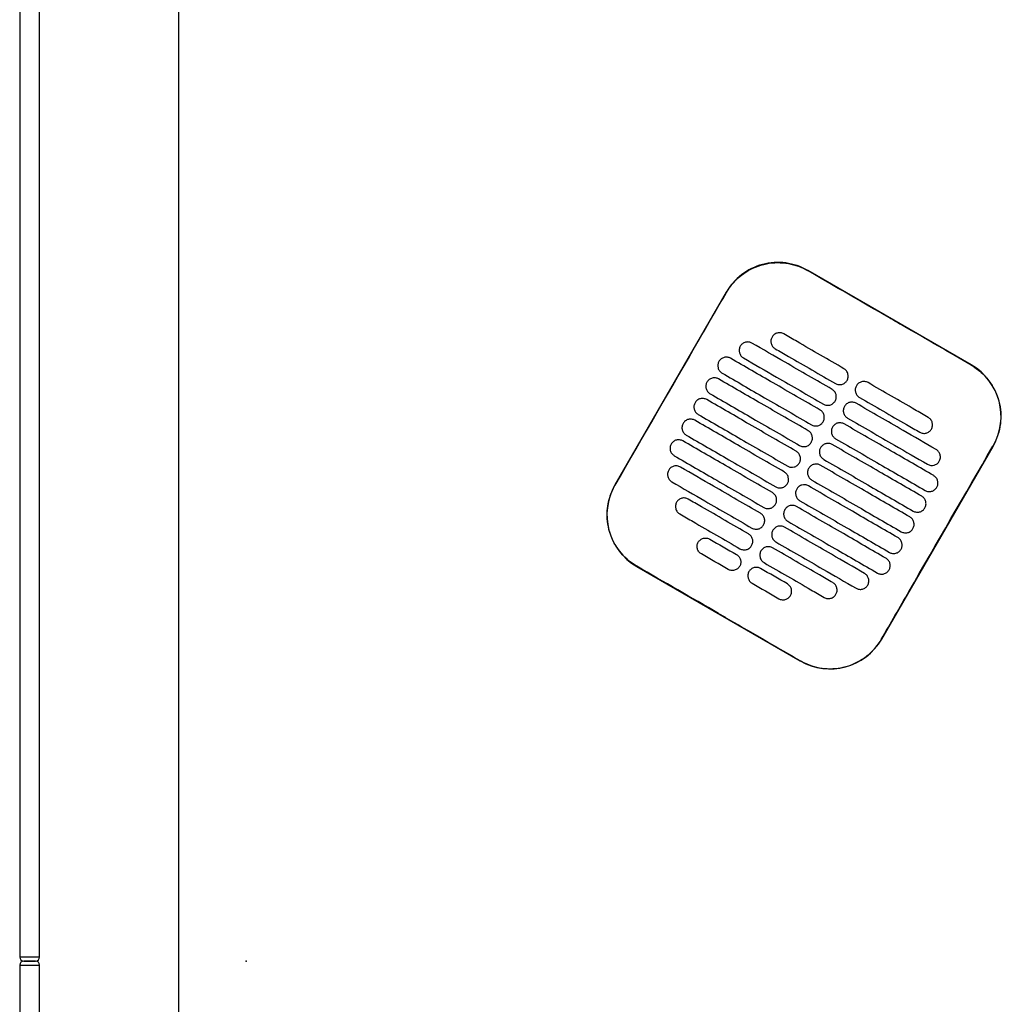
# Model space of a CAD drawing. Header units: metres. Extents: x 15.2 to 54.2, y -39.7 to 1.1.
# Tile 103 of 256: x 29.262 to 29.756, y -23.785 to -23.289. Entities that reach past the tile are written whole.
import ezdxf

# ---------------------------------------------------------------- set-up
doc = ezdxf.new("R2010")
doc.units = ezdxf.units.M
doc.header["$MEASUREMENT"] = 0
doc.layers.add('2D', color=252, linetype='Continuous')
doc.layers.add('PUNTO', color=1, linetype='Continuous')

# ---------------------------------------------------------------- blocks, each defined once
blk = doc.blocks.new('2D_QYOS_400')
for p, q in [((-0.00002, -0.08298), (-0.00002, -0.96698)), ((-0.00002, -0.08298), (-0.00002, -0.96698)), ((0.00998, -0.96698), (0.00998, -0.08298)), ((0.00998, -0.96698), (0.00998, -0.08298)), ((0.08, -1.85795), (0.08, -0.08)), ((0.47875, -0.66902), (0.39649, -0.6215)), ((0.35551, -0.63247), (0.29948, -0.72945)), ((0.4337, -0.80699), (0.48972, -0.71)), ((0.31045, -0.77044), (0.39271, -0.81796)), ((0.00198, -0.96698), (-0.00002, -0.96698)), ((0.00198, -0.96698), (-0.00002, -0.96698)), ((-0.00002, -0.97098), (0.00198, -0.97098)), ((-0.00002, -0.97098), (-0.00002, -1.85498)), ((-0.00002, -0.97098), (0.00198, -0.97098)), ((-0.00002, -0.97098), (-0.00002, -1.85498)), ((0.00798, -0.96698), (0.00198, -0.96698)), ((0.00798, -0.96698), (0.00198, -0.96698)), ((0.00798, -0.96898), (0.00198, -0.96898)), ((0.00798, -0.96898), (0.00198, -0.96898)), ((0.00198, -0.96898), (0.00798, -0.96898)), ((0.00198, -0.96898), (0.00798, -0.96898)), ((0.00198, -0.97098), (0.00798, -0.97098)), ((0.00198, -0.97098), (0.00798, -0.97098)), ((0.00998, -0.96698), (0.00798, -0.96698)), ((0.00998, -0.96698), (0.00798, -0.96698)), ((0.00798, -0.97098), (0.00998, -0.97098)), ((0.00798, -0.97098), (0.00998, -0.97098)), ((0.00998, -1.85498), (0.00998, -0.97098)), ((0.00998, -1.85498), (0.00998, -0.97098))]:
    blk.add_line(p, q)
for centre, radius, start, end in [((0.38148, -0.64748), 0.03, 59.9865, 149.9865), ((0.46374, -0.695), 0.03, 329.9865, 59.9865), ((0.32546, -0.74446), 0.03, 149.9865, 239.9865), ((0.40772, -0.79198), 0.03, 239.9865, 329.9865), ((0.00198, -0.96698), 0.002, 180, 270), ((0.00198, -0.96698), 0.002, 180, 270), ((0.00198, -0.97098), 0.002, 90, 180), ((0.00198, -0.97098), 0.002, 90, 180), ((0.00798, -0.96698), 0.002, 270, 0), ((0.00798, -0.96698), 0.002, 270, 0), ((0.00798, -0.97098), 0.002, 0, 90), ((0.00798, -0.97098), 0.002, 0, 90)]:
    blk.add_arc(centre, radius, start, end)
for points, knots in [([(0.3556, -0.63253), (0.3564, -0.63114), (0.35731, -0.62981), (0.36026, -0.62621), (0.36253, -0.62416), (0.36832, -0.62036), (0.37195, -0.61888), (0.37939, -0.61743), (0.38313, -0.6174), (0.39018, -0.61867), (0.39344, -0.61987), (0.39643, -0.6216)], [12.978915, 12.978915, 12.978915, 12.978915, 13.461173, 13.461173, 14.374287, 14.374287, 15.53872, 15.53872, 16.650066, 16.650066, 17.687358, 17.687358, 17.687358, 17.687358]), ([(0.29958, -0.72951), (0.31362, -0.70522), (0.32766, -0.68092), (0.34633, -0.64859), (0.35096, -0.64056), (0.3556, -0.63253)], [1.133412, 1.133412, 1.133412, 1.133412, 2.681586, 2.681586, 3.193366, 3.193366, 3.193366, 3.193366]), ([(0.47869, -0.66912), (0.4681, -0.663), (0.45707, -0.65664), (0.4416, -0.6477), (0.43956, -0.64652), (0.43756, -0.64537)], [-21.78268, -21.78268, -21.78268, -21.78268, -17.142885, -17.142885, -16.423665, -16.423665, -16.423665, -16.423665]), ([(0.38439, -0.65343), (0.38397, -0.65319), (0.38342, -0.65297), (0.38224, -0.65282), (0.38168, -0.65286), (0.38061, -0.65314), (0.38009, -0.65339), (0.37913, -0.65412), (0.37877, -0.65458), (0.37852, -0.65501)], [-0.5513873, -0.5513873, -0.5513873, -0.5513873, -0.4031046, -0.4031046, -0.2776919, -0.2776919, -0.1471638, -0.1471638, 0, 0, 0, 0]), ([(0.41471, -0.67094), (0.40684, -0.6664), (0.39897, -0.66185), (0.38887, -0.65602), (0.38663, -0.65472), (0.38439, -0.65343)], [0.699452, 0.699452, 0.699452, 0.699452, 3.425217, 3.425217, 4.200582, 4.200582, 4.200582, 4.200582]), ([(0.36843, -0.65807), (0.36801, -0.65783), (0.36746, -0.65761), (0.36628, -0.65746), (0.36572, -0.6575), (0.36465, -0.65778), (0.36413, -0.65803), (0.36317, -0.65876), (0.36281, -0.65922), (0.36256, -0.65965)], [-0.5514247, -0.5514247, -0.5514247, -0.5514247, -0.4031161, -0.4031161, -0.2776965, -0.2776965, -0.1471644, -0.1471644, 0, 0, 0, 0]), ([(0.4087, -0.68133), (0.40084, -0.67679), (0.39297, -0.67225), (0.37954, -0.66449), (0.37399, -0.66128), (0.36843, -0.65807)], [0.699452, 0.699452, 0.699452, 0.699452, 3.42526, 3.42526, 5.350619, 5.350619, 5.350619, 5.350619]), ([(0.37852, -0.65501), (0.37828, -0.65543), (0.37806, -0.65598), (0.37791, -0.65717), (0.37794, -0.65772), (0.37823, -0.6588), (0.37848, -0.65931), (0.37921, -0.66027), (0.37966, -0.66063), (0.38009, -0.66088)], [-0.5553355, -0.5553355, -0.5553355, -0.5553355, -0.4045594, -0.4045594, -0.278267, -0.278267, -0.1472206, -0.1472206, 0, 0, 0, 0]), ([(0.36256, -0.65965), (0.36232, -0.66007), (0.3621, -0.66062), (0.36195, -0.66181), (0.36198, -0.66236), (0.36226, -0.66343), (0.36252, -0.66395), (0.36325, -0.66491), (0.3637, -0.66527), (0.36413, -0.66552)], [-0.5553006, -0.5553006, -0.5553006, -0.5553006, -0.4045498, -0.4045498, -0.2782639, -0.2782639, -0.1472208, -0.1472208, 0, 0, 0, 0]), ([(0.38009, -0.66088), (0.38233, -0.66217), (0.38456, -0.66346), (0.39467, -0.6693), (0.40254, -0.67385), (0.4104, -0.67839)], [2.649916, 2.649916, 2.649916, 2.649916, 3.425249, 3.425249, 6.151046, 6.151046, 6.151046, 6.151046]), ([(0.35179, -0.66728), (0.35155, -0.66771), (0.35133, -0.66826), (0.35118, -0.66945), (0.35122, -0.67), (0.3515, -0.67107), (0.35175, -0.67159), (0.35248, -0.67255), (0.35294, -0.67291), (0.35336, -0.67316)], [-0.5552879, -0.5552879, -0.5552879, -0.5552879, -0.4045447, -0.4045447, -0.2782629, -0.2782629, -0.1472212, -0.1472212, 0, 0, 0, 0]), ([(0.35766, -0.66571), (0.35724, -0.66547), (0.35669, -0.66525), (0.35551, -0.6651), (0.35496, -0.66514), (0.35388, -0.66542), (0.35336, -0.66567), (0.35241, -0.6664), (0.35204, -0.66686), (0.35179, -0.66728)], [-0.5514376, -0.5514376, -0.5514376, -0.5514376, -0.4031217, -0.4031217, -0.2776979, -0.2776979, -0.1471642, -0.1471642, 0, 0, 0, 0]), ([(0.4027, -0.69173), (0.39483, -0.68718), (0.38697, -0.68264), (0.37195, -0.67396), (0.36481, -0.66984), (0.35766, -0.66571)], [0.699452, 0.699452, 0.699452, 0.699452, 3.425292, 3.425292, 5.900643, 5.900643, 5.900643, 5.900643]), ([(0.36413, -0.66552), (0.36968, -0.66873), (0.37524, -0.67194), (0.38867, -0.67969), (0.39653, -0.68424), (0.4044, -0.68878)], [1.499949, 1.499949, 1.499949, 1.499949, 3.425284, 3.425284, 6.151116, 6.151116, 6.151116, 6.151116]), ([(0.35336, -0.67316), (0.36051, -0.67728), (0.36765, -0.68141), (0.38266, -0.69008), (0.39053, -0.69463), (0.3984, -0.69917)], [0.949972, 0.949972, 0.949972, 0.949972, 3.425307, 3.425307, 6.151164, 6.151164, 6.151164, 6.151164]), ([(0.41627, -0.67682), (0.41652, -0.67639), (0.41674, -0.67584), (0.41689, -0.67465), (0.41685, -0.6741), (0.41657, -0.67303), (0.41632, -0.67251), (0.41559, -0.67155), (0.41513, -0.67119), (0.41471, -0.67094)], [-0.5553984, -0.5553984, -0.5553984, -0.5553984, -0.4045681, -0.4045681, -0.278271, -0.278271, -0.1472202, -0.1472202, 0, 0, 0, 0]), ([(0.47869, -0.66912), (0.47997, -0.66986), (0.4812, -0.67069), (0.48435, -0.6732), (0.48613, -0.67503), (0.48766, -0.67706), (0.48996, -0.68012), (0.49164, -0.6836), (0.49361, -0.69099), (0.49388, -0.69484), (0.49295, -0.70246), (0.49174, -0.70617), (0.48978, -0.70968), (0.4897, -0.70981), (0.48963, -0.70995)], [17.619777, 17.619777, 17.619777, 17.619777, 18.064718, 18.064718, 18.827754, 18.827754, 18.827754, 19.97637, 19.97637, 21.122539, 21.122539, 22.281306, 22.281306, 22.328075, 22.328075, 22.328075, 22.328075]), ([(0.34579, -0.67768), (0.34555, -0.6781), (0.34533, -0.67865), (0.34518, -0.67984), (0.34522, -0.68039), (0.3455, -0.68147), (0.34575, -0.68198), (0.34648, -0.68294), (0.34694, -0.6833), (0.34736, -0.68355)], [-0.5552955, -0.5552955, -0.5552955, -0.5552955, -0.4045438, -0.4045438, -0.2782634, -0.2782634, -0.1472215, -0.1472215, 0, 0, 0, 0]), ([(0.35166, -0.6761), (0.35124, -0.67586), (0.35069, -0.67564), (0.34951, -0.67549), (0.34896, -0.67553), (0.34788, -0.67581), (0.34736, -0.67606), (0.3464, -0.67679), (0.34604, -0.67725), (0.34579, -0.67768)], [-0.5514273, -0.5514273, -0.5514273, -0.5514273, -0.4031209, -0.4031209, -0.2776962, -0.2776962, -0.1471634, -0.1471634, 0, 0, 0, 0]), ([(0.3967, -0.70212), (0.38883, -0.69757), (0.38096, -0.69303), (0.36595, -0.68435), (0.35881, -0.68023), (0.35166, -0.6761)], [0.699452, 0.699452, 0.699452, 0.699452, 3.425313, 3.425313, 5.900643, 5.900643, 5.900643, 5.900643]), ([(0.4104, -0.67839), (0.41083, -0.67864), (0.41138, -0.67885), (0.41256, -0.679), (0.41311, -0.67896), (0.41419, -0.67868), (0.4147, -0.67843), (0.41566, -0.6777), (0.41603, -0.67724), (0.41627, -0.67682)], [-0.551307, -0.551307, -0.551307, -0.551307, -0.4030846, -0.4030846, -0.2776802, -0.2776802, -0.1471604, -0.1471604, 0, 0, 0, 0]), ([(0.42682, -0.67794), (0.4264, -0.6777), (0.42585, -0.67748), (0.42467, -0.67733), (0.42411, -0.67737), (0.42304, -0.67765), (0.42252, -0.6779), (0.42156, -0.67863), (0.42119, -0.67909), (0.42095, -0.67952)], [-0.5512944, -0.5512944, -0.5512944, -0.5512944, -0.4030833, -0.4030833, -0.2776787, -0.2776787, -0.1471599, -0.1471599, 0, 0, 0, 0]), ([(0.45714, -0.69545), (0.4549, -0.69416), (0.45266, -0.69287), (0.44255, -0.68703), (0.43469, -0.68249), (0.42682, -0.67794)], [2.649852, 2.649852, 2.649852, 2.649852, 3.425217, 3.425217, 6.150982, 6.150982, 6.150982, 6.150982]), ([(0.34736, -0.68355), (0.3545, -0.68767), (0.36165, -0.6918), (0.37666, -0.70047), (0.38453, -0.70502), (0.3924, -0.70956)], [0.949998, 0.949998, 0.949998, 0.949998, 3.42532, 3.42532, 6.151189, 6.151189, 6.151189, 6.151189]), ([(0.41027, -0.68721), (0.41052, -0.68678), (0.41073, -0.68623), (0.41088, -0.68504), (0.41085, -0.68449), (0.41057, -0.68342), (0.41031, -0.6829), (0.40959, -0.68194), (0.40913, -0.68158), (0.4087, -0.68133)], [-0.5553839, -0.5553839, -0.5553839, -0.5553839, -0.4045626, -0.4045626, -0.2782686, -0.2782686, -0.1472195, -0.1472195, 0, 0, 0, 0]), ([(0.42095, -0.67952), (0.42071, -0.67994), (0.42049, -0.68049), (0.42034, -0.68168), (0.42037, -0.68223), (0.42065, -0.68331), (0.42091, -0.68382), (0.42163, -0.68478), (0.42209, -0.68514), (0.42252, -0.68539)], [-0.555416, -0.555416, -0.555416, -0.555416, -0.4045716, -0.4045716, -0.2782736, -0.2782736, -0.1472211, -0.1472211, 0, 0, 0, 0]), ([(0.33979, -0.68807), (0.33955, -0.68849), (0.33933, -0.68904), (0.33918, -0.69023), (0.33921, -0.69078), (0.3395, -0.69186), (0.33975, -0.69237), (0.34048, -0.69333), (0.34093, -0.69369), (0.34136, -0.69394)], [-0.5553078, -0.5553078, -0.5553078, -0.5553078, -0.4045446, -0.4045446, -0.2782647, -0.2782647, -0.147222, -0.147222, 0, 0, 0, 0]), ([(0.34566, -0.68649), (0.34524, -0.68625), (0.34469, -0.68603), (0.34351, -0.68588), (0.34295, -0.68592), (0.34188, -0.6862), (0.34136, -0.68645), (0.3404, -0.68718), (0.34004, -0.68764), (0.33979, -0.68807)], [-0.5514137, -0.5514137, -0.5514137, -0.5514137, -0.4031194, -0.4031194, -0.2776944, -0.2776944, -0.1471627, -0.1471627, 0, 0, 0, 0]), ([(0.3907, -0.71251), (0.38283, -0.70796), (0.37496, -0.70342), (0.35995, -0.69475), (0.3528, -0.69062), (0.34566, -0.68649)], [0.699452, 0.699452, 0.699452, 0.699452, 3.425322, 3.425322, 5.900643, 5.900643, 5.900643, 5.900643]), ([(0.4044, -0.68878), (0.40482, -0.68903), (0.40537, -0.68924), (0.40655, -0.68939), (0.40711, -0.68936), (0.40818, -0.68907), (0.4087, -0.68882), (0.40966, -0.68809), (0.41003, -0.68763), (0.41027, -0.68721)], [-0.551317, -0.551317, -0.551317, -0.551317, -0.4030867, -0.4030867, -0.2776803, -0.2776803, -0.1471597, -0.1471597, 0, 0, 0, 0]), ([(0.42082, -0.68833), (0.42039, -0.68809), (0.41985, -0.68787), (0.41866, -0.68772), (0.41811, -0.68776), (0.41704, -0.68804), (0.41652, -0.68829), (0.41556, -0.68902), (0.41519, -0.68948), (0.41495, -0.68991)], [-0.5513075, -0.5513075, -0.5513075, -0.5513075, -0.4030857, -0.4030857, -0.2776792, -0.2776792, -0.1471593, -0.1471593, 0, 0, 0, 0]), ([(0.46109, -0.7116), (0.45553, -0.70839), (0.44998, -0.70518), (0.43655, -0.69742), (0.42868, -0.69288), (0.42082, -0.68833)], [1.499901, 1.499901, 1.499901, 1.499901, 3.42526, 3.42526, 6.151068, 6.151068, 6.151068, 6.151068]), ([(0.42252, -0.68539), (0.43038, -0.68993), (0.43825, -0.69448), (0.44836, -0.70032), (0.4506, -0.70161), (0.45283, -0.7029)], [0.699452, 0.699452, 0.699452, 0.699452, 3.425249, 3.425249, 4.200582, 4.200582, 4.200582, 4.200582]), ([(0.40427, -0.6976), (0.40451, -0.69717), (0.40473, -0.69662), (0.40488, -0.69543), (0.40484, -0.69488), (0.40456, -0.69381), (0.40431, -0.69329), (0.40358, -0.69234), (0.40313, -0.69197), (0.4027, -0.69173)], [-0.5553742, -0.5553742, -0.5553742, -0.5553742, -0.4045587, -0.4045587, -0.278267, -0.278267, -0.1472191, -0.1472191, 0, 0, 0, 0]), ([(0.41495, -0.68991), (0.4147, -0.69033), (0.41448, -0.69088), (0.41433, -0.69207), (0.41437, -0.69262), (0.41465, -0.6937), (0.4149, -0.69421), (0.41563, -0.69517), (0.41609, -0.69553), (0.41651, -0.69578)], [-0.5553971, -0.5553971, -0.5553971, -0.5553971, -0.4045652, -0.4045652, -0.2782705, -0.2782705, -0.1472202, -0.1472202, 0, 0, 0, 0]), ([(0.33379, -0.69846), (0.33354, -0.69888), (0.33332, -0.69943), (0.33317, -0.70062), (0.33321, -0.70117), (0.33349, -0.70225), (0.33374, -0.70276), (0.33447, -0.70372), (0.33493, -0.70408), (0.33536, -0.70433)], [-0.5553248, -0.5553248, -0.5553248, -0.5553248, -0.4045472, -0.4045472, -0.2782668, -0.2782668, -0.1472227, -0.1472227, 0, 0, 0, 0]), ([(0.33966, -0.69688), (0.33923, -0.69664), (0.33869, -0.69642), (0.3375, -0.69627), (0.33695, -0.69631), (0.33588, -0.69659), (0.33536, -0.69684), (0.3344, -0.69757), (0.33403, -0.69803), (0.33379, -0.69846)], [-0.5513969, -0.5513969, -0.5513969, -0.5513969, -0.4031172, -0.4031172, -0.2776925, -0.2776925, -0.1471621, -0.1471621, 0, 0, 0, 0]), ([(0.38469, -0.7229), (0.37683, -0.71835), (0.36896, -0.71381), (0.35395, -0.70514), (0.3468, -0.70101), (0.33966, -0.69688)], [0.699452, 0.699452, 0.699452, 0.699452, 3.425321, 3.425321, 5.900643, 5.900643, 5.900643, 5.900643]), ([(0.34136, -0.69394), (0.3485, -0.69807), (0.35565, -0.70219), (0.37066, -0.71086), (0.37853, -0.71541), (0.38639, -0.71995)], [0.950001, 0.950001, 0.950001, 0.950001, 3.425322, 3.425322, 6.151192, 6.151192, 6.151192, 6.151192]), ([(0.3984, -0.69917), (0.39882, -0.69942), (0.39937, -0.69963), (0.40055, -0.69978), (0.4011, -0.69975), (0.40218, -0.69947), (0.4027, -0.69921), (0.40366, -0.69848), (0.40402, -0.69802), (0.40427, -0.6976)], [-0.5513236, -0.5513236, -0.5513236, -0.5513236, -0.4030881, -0.4030881, -0.2776804, -0.2776804, -0.1471592, -0.1471592, 0, 0, 0, 0]), ([(0.41481, -0.69872), (0.41439, -0.69848), (0.41384, -0.69826), (0.41266, -0.69811), (0.41211, -0.69815), (0.41103, -0.69843), (0.41051, -0.69868), (0.40956, -0.69941), (0.40919, -0.69987), (0.40894, -0.7003)], [-0.5513173, -0.5513173, -0.5513173, -0.5513173, -0.4030875, -0.4030875, -0.2776797, -0.2776797, -0.147159, -0.147159, 0, 0, 0, 0]), ([(0.41651, -0.69578), (0.42438, -0.70032), (0.43225, -0.70487), (0.44568, -0.71262), (0.45123, -0.71583), (0.45679, -0.71904)], [0.699452, 0.699452, 0.699452, 0.699452, 3.425284, 3.425284, 5.350619, 5.350619, 5.350619, 5.350619]), ([(0.4587, -0.70133), (0.45895, -0.7009), (0.45917, -0.70035), (0.45932, -0.69916), (0.45928, -0.69861), (0.459, -0.69754), (0.45875, -0.69702), (0.45802, -0.69606), (0.45756, -0.6957), (0.45714, -0.69545)], [-0.5554179, -0.5554179, -0.5554179, -0.5554179, -0.4045683, -0.4045683, -0.2782761, -0.2782761, -0.1472238, -0.1472238, 0, 0, 0, 0]), ([(0.39827, -0.70799), (0.39851, -0.70757), (0.39873, -0.70701), (0.39888, -0.70583), (0.39884, -0.70527), (0.39856, -0.7042), (0.39831, -0.70368), (0.39758, -0.70273), (0.39712, -0.70236), (0.3967, -0.70212)], [-0.5553693, -0.5553693, -0.5553693, -0.5553693, -0.4045566, -0.4045566, -0.2782661, -0.2782661, -0.1472189, -0.1472189, 0, 0, 0, 0]), ([(0.40894, -0.7003), (0.4087, -0.70072), (0.40848, -0.70127), (0.40833, -0.70246), (0.40837, -0.70301), (0.40865, -0.70409), (0.4089, -0.7046), (0.40963, -0.70556), (0.41009, -0.70592), (0.41051, -0.70617)], [-0.555383, -0.555383, -0.555383, -0.555383, -0.4045605, -0.4045605, -0.2782682, -0.2782682, -0.1472195, -0.1472195, 0, 0, 0, 0]), ([(0.45985, -0.72474), (0.45271, -0.72061), (0.44556, -0.71648), (0.43055, -0.70781), (0.42268, -0.70327), (0.41481, -0.69872)], [0.949941, 0.949941, 0.949941, 0.949941, 3.425291, 3.425291, 6.151132, 6.151132, 6.151132, 6.151132]), ([(0.45283, -0.7029), (0.45326, -0.70315), (0.4538, -0.70336), (0.45499, -0.70351), (0.45554, -0.70347), (0.45661, -0.70319), (0.45713, -0.70294), (0.45809, -0.70221), (0.45846, -0.70175), (0.4587, -0.70133)], [-0.5513007, -0.5513007, -0.5513007, -0.5513007, -0.4030941, -0.4030941, -0.2776814, -0.2776814, -0.1471603, -0.1471603, 0, 0, 0, 0]), ([(0.33365, -0.70727), (0.33323, -0.70703), (0.33268, -0.70681), (0.3315, -0.70666), (0.33095, -0.7067), (0.32987, -0.70698), (0.32935, -0.70723), (0.3284, -0.70796), (0.32803, -0.70842), (0.32778, -0.70885)], [-0.5513769, -0.5513769, -0.5513769, -0.5513769, -0.4031143, -0.4031143, -0.2776905, -0.2776905, -0.1471617, -0.1471617, 0, 0, 0, 0]), ([(0.37869, -0.73329), (0.37082, -0.72874), (0.36296, -0.7242), (0.34794, -0.71553), (0.3408, -0.7114), (0.33365, -0.70727)], [0.699452, 0.699452, 0.699452, 0.699452, 3.425308, 3.425308, 5.900643, 5.900643, 5.900643, 5.900643]), ([(0.33536, -0.70433), (0.3425, -0.70846), (0.34964, -0.71258), (0.36466, -0.72126), (0.37252, -0.7258), (0.38039, -0.73035)], [0.949982, 0.949982, 0.949982, 0.949982, 3.425312, 3.425312, 6.151173, 6.151173, 6.151173, 6.151173]), ([(0.3924, -0.70956), (0.39282, -0.70981), (0.39337, -0.71003), (0.39455, -0.71017), (0.3951, -0.71014), (0.39618, -0.70986), (0.3967, -0.7096), (0.39766, -0.70887), (0.39802, -0.70841), (0.39827, -0.70799)], [-0.5513269, -0.5513269, -0.5513269, -0.5513269, -0.403089, -0.403089, -0.2776804, -0.2776804, -0.1471589, -0.1471589, 0, 0, 0, 0]), ([(0.41051, -0.70617), (0.41838, -0.71071), (0.42625, -0.71526), (0.44126, -0.72393), (0.4484, -0.72806), (0.45555, -0.73219)], [0.699452, 0.699452, 0.699452, 0.699452, 3.425308, 3.425308, 5.900643, 5.900643, 5.900643, 5.900643]), ([(0.32778, -0.70885), (0.32754, -0.70927), (0.32732, -0.70982), (0.32717, -0.71101), (0.32721, -0.71156), (0.32749, -0.71264), (0.32774, -0.71316), (0.32847, -0.71411), (0.32893, -0.71447), (0.32935, -0.71472)], [-0.5553464, -0.5553464, -0.5553464, -0.5553464, -0.4045515, -0.4045515, -0.2782697, -0.2782697, -0.1472236, -0.1472236, 0, 0, 0, 0]), ([(0.39226, -0.71838), (0.39251, -0.71796), (0.39273, -0.71741), (0.39288, -0.71622), (0.39284, -0.71566), (0.39256, -0.71459), (0.39231, -0.71407), (0.39158, -0.71312), (0.39112, -0.71275), (0.3907, -0.71251)], [-0.5553691, -0.5553691, -0.5553691, -0.5553691, -0.4045561, -0.4045561, -0.278266, -0.278266, -0.1472189, -0.1472189, 0, 0, 0, 0]), ([(0.40294, -0.71069), (0.4027, -0.71111), (0.40248, -0.71166), (0.40233, -0.71285), (0.40237, -0.7134), (0.40265, -0.71448), (0.4029, -0.715), (0.40363, -0.71595), (0.40409, -0.71632), (0.40451, -0.71656)], [-0.5553737, -0.5553737, -0.5553737, -0.5553737, -0.4045574, -0.4045574, -0.2782667, -0.2782667, -0.1472191, -0.1472191, 0, 0, 0, 0]), ([(0.40881, -0.70911), (0.40839, -0.70887), (0.40784, -0.70865), (0.40666, -0.7085), (0.40611, -0.70854), (0.40503, -0.70882), (0.40451, -0.70907), (0.40355, -0.7098), (0.40319, -0.71026), (0.40294, -0.71069)], [-0.5513238, -0.5513238, -0.5513238, -0.5513238, -0.4030887, -0.4030887, -0.27768, -0.27768, -0.1471588, -0.1471588, 0, 0, 0, 0]), ([(0.45385, -0.73513), (0.4467, -0.731), (0.43956, -0.72688), (0.42455, -0.7182), (0.41668, -0.71366), (0.40881, -0.70911)], [0.949982, 0.949982, 0.949982, 0.949982, 3.425312, 3.425312, 6.151173, 6.151173, 6.151173, 6.151173]), ([(0.4336, -0.80693), (0.43816, -0.79904), (0.44289, -0.79084), (0.46154, -0.75853), (0.47558, -0.73424), (0.48963, -0.70995)], [-3.18138, -3.18138, -3.18138, -3.18138, -2.673929, -2.673929, -1.133377, -1.133377, -1.133377, -1.133377]), ([(0.46266, -0.71747), (0.4629, -0.71705), (0.46312, -0.71649), (0.46327, -0.71531), (0.46323, -0.71475), (0.46295, -0.71368), (0.4627, -0.71316), (0.46197, -0.71221), (0.46152, -0.71184), (0.46109, -0.7116)], [-0.5553798, -0.5553798, -0.5553798, -0.5553798, -0.4045588, -0.4045588, -0.278273, -0.278273, -0.147224, -0.147224, 0, 0, 0, 0]), ([(0.32935, -0.71472), (0.3365, -0.71885), (0.34364, -0.72297), (0.35865, -0.73165), (0.36652, -0.73619), (0.37439, -0.74074)], [0.949941, 0.949941, 0.949941, 0.949941, 3.425292, 3.425292, 6.151132, 6.151132, 6.151132, 6.151132]), ([(0.40451, -0.71656), (0.41238, -0.72111), (0.42025, -0.72565), (0.43526, -0.73432), (0.4424, -0.73845), (0.44955, -0.74258)], [0.699452, 0.699452, 0.699452, 0.699452, 3.425321, 3.425321, 5.900643, 5.900643, 5.900643, 5.900643]), ([(0.45679, -0.71904), (0.45721, -0.71929), (0.45776, -0.71951), (0.45894, -0.71965), (0.45949, -0.71962), (0.46057, -0.71934), (0.46109, -0.71908), (0.46205, -0.71835), (0.46241, -0.71789), (0.46266, -0.71747)], [-0.5513421, -0.5513421, -0.5513421, -0.5513421, -0.4031061, -0.4031061, -0.2776864, -0.2776864, -0.147161, -0.147161, 0, 0, 0, 0]), ([(0.32654, -0.72199), (0.3263, -0.72241), (0.32608, -0.72296), (0.32593, -0.72415), (0.32597, -0.72471), (0.32625, -0.72578), (0.3265, -0.7263), (0.32723, -0.72725), (0.32769, -0.72762), (0.32811, -0.72786)], [-0.55538, -0.55538, -0.55538, -0.55538, -0.4045589, -0.4045589, -0.278273, -0.278273, -0.147224, -0.147224, 0, 0, 0, 0]), ([(0.33241, -0.72042), (0.33199, -0.72017), (0.33144, -0.71995), (0.33026, -0.7198), (0.32971, -0.71984), (0.32863, -0.72012), (0.32811, -0.72038), (0.32716, -0.72111), (0.32679, -0.72157), (0.32654, -0.72199)], [-0.551342, -0.551342, -0.551342, -0.551342, -0.4031061, -0.4031061, -0.2776864, -0.2776864, -0.147161, -0.147161, 0, 0, 0, 0]), ([(0.37269, -0.74368), (0.36482, -0.73914), (0.35695, -0.73459), (0.34353, -0.72684), (0.33797, -0.72363), (0.33241, -0.72042)], [0.699452, 0.699452, 0.699452, 0.699452, 3.425284, 3.425284, 5.350619, 5.350619, 5.350619, 5.350619]), ([(0.38626, -0.72877), (0.38651, -0.72835), (0.38673, -0.7278), (0.38687, -0.72661), (0.38684, -0.72605), (0.38656, -0.72498), (0.3863, -0.72446), (0.38558, -0.72351), (0.38512, -0.72314), (0.38469, -0.7229)], [-0.5553737, -0.5553737, -0.5553737, -0.5553737, -0.4045574, -0.4045574, -0.2782667, -0.2782667, -0.1472191, -0.1472191, 0, 0, 0, 0]), ([(0.38639, -0.71995), (0.38682, -0.7202), (0.38737, -0.72042), (0.38855, -0.72056), (0.3891, -0.72053), (0.39018, -0.72025), (0.39069, -0.71999), (0.39165, -0.71926), (0.39202, -0.7188), (0.39226, -0.71838)], [-0.551327, -0.551327, -0.551327, -0.551327, -0.4030892, -0.4030892, -0.2776802, -0.2776802, -0.1471588, -0.1471588, 0, 0, 0, 0]), ([(0.39694, -0.72108), (0.3967, -0.7215), (0.39648, -0.72205), (0.39633, -0.72324), (0.39636, -0.7238), (0.39665, -0.72487), (0.3969, -0.72539), (0.39763, -0.72634), (0.39808, -0.72671), (0.39851, -0.72695)], [-0.5553691, -0.5553691, -0.5553691, -0.5553691, -0.4045561, -0.4045561, -0.278266, -0.278266, -0.1472189, -0.1472189, 0, 0, 0, 0]), ([(0.40281, -0.7195), (0.40239, -0.71926), (0.40184, -0.71904), (0.40066, -0.71889), (0.4001, -0.71893), (0.39903, -0.71921), (0.39851, -0.71946), (0.39755, -0.7202), (0.39719, -0.72066), (0.39694, -0.72108)], [-0.551327, -0.551327, -0.551327, -0.551327, -0.4030892, -0.4030892, -0.2776802, -0.2776802, -0.1471588, -0.1471588, 0, 0, 0, 0]), ([(0.44785, -0.74552), (0.4407, -0.74139), (0.43356, -0.73727), (0.41854, -0.72859), (0.41068, -0.72405), (0.40281, -0.7195)], [0.950001, 0.950001, 0.950001, 0.950001, 3.425322, 3.425322, 6.151192, 6.151192, 6.151192, 6.151192]), ([(0.32811, -0.72786), (0.33367, -0.73107), (0.33923, -0.73428), (0.35265, -0.74204), (0.36052, -0.74658), (0.36839, -0.75113)], [1.499901, 1.499901, 1.499901, 1.499901, 3.42526, 3.42526, 6.151068, 6.151068, 6.151068, 6.151068]), ([(0.39851, -0.72695), (0.40638, -0.7315), (0.41424, -0.73604), (0.42926, -0.74471), (0.4364, -0.74884), (0.44354, -0.75297)], [0.699452, 0.699452, 0.699452, 0.699452, 3.425322, 3.425322, 5.900643, 5.900643, 5.900643, 5.900643]), ([(0.46142, -0.73061), (0.46166, -0.73019), (0.46188, -0.72964), (0.46203, -0.72845), (0.46199, -0.7279), (0.46171, -0.72682), (0.46146, -0.7263), (0.46073, -0.72535), (0.46028, -0.72498), (0.45985, -0.72474)], [-0.5553462, -0.5553462, -0.5553462, -0.5553462, -0.4045514, -0.4045514, -0.2782696, -0.2782696, -0.1472236, -0.1472236, 0, 0, 0, 0]), ([(0.31051, -0.77034), (0.31045, -0.77031), (0.31039, -0.77027), (0.30692, -0.76824), (0.30394, -0.76558), (0.29919, -0.75926), (0.29746, -0.75566), (0.2956, -0.74836), (0.29535, -0.74474), (0.29607, -0.73823), (0.29684, -0.73535), (0.29847, -0.73156), (0.299, -0.73052), (0.29958, -0.72951)], [8.273299, 8.273299, 8.273299, 8.273299, 8.293543, 8.293543, 9.48086, 9.48086, 10.665623, 10.665623, 11.74288, 11.74288, 12.632334, 12.632334, 12.981673, 12.981673, 12.981673, 12.981673]), ([(0.38039, -0.73035), (0.38081, -0.73059), (0.38136, -0.73081), (0.38254, -0.73096), (0.3831, -0.73092), (0.38417, -0.73064), (0.38469, -0.73039), (0.38565, -0.72965), (0.38602, -0.72919), (0.38626, -0.72877)], [-0.5513238, -0.5513238, -0.5513238, -0.5513238, -0.4030887, -0.4030887, -0.27768, -0.27768, -0.1471588, -0.1471588, 0, 0, 0, 0]), ([(0.39094, -0.73147), (0.39069, -0.73189), (0.39047, -0.73244), (0.39032, -0.73363), (0.39036, -0.73419), (0.39064, -0.73526), (0.39089, -0.73578), (0.39162, -0.73673), (0.39208, -0.7371), (0.39251, -0.73734)], [-0.5553693, -0.5553693, -0.5553693, -0.5553693, -0.4045566, -0.4045566, -0.2782661, -0.2782661, -0.1472189, -0.1472189, 0, 0, 0, 0]), ([(0.39681, -0.7299), (0.39638, -0.72965), (0.39584, -0.72943), (0.39465, -0.72929), (0.3941, -0.72932), (0.39303, -0.7296), (0.39251, -0.72986), (0.39155, -0.73059), (0.39118, -0.73105), (0.39094, -0.73147)], [-0.551327, -0.551327, -0.551327, -0.551327, -0.403089, -0.403089, -0.2776804, -0.2776804, -0.1471589, -0.1471589, 0, 0, 0, 0]), ([(0.44184, -0.75591), (0.4347, -0.75178), (0.42755, -0.74766), (0.41254, -0.73899), (0.40467, -0.73444), (0.39681, -0.7299)], [0.949998, 0.949998, 0.949998, 0.949998, 3.42532, 3.42532, 6.151189, 6.151189, 6.151189, 6.151189]), ([(0.45555, -0.73219), (0.45597, -0.73243), (0.45652, -0.73265), (0.4577, -0.7328), (0.45825, -0.73276), (0.45933, -0.73248), (0.45985, -0.73223), (0.46081, -0.7315), (0.46117, -0.73104), (0.46142, -0.73061)], [-0.551377, -0.551377, -0.551377, -0.551377, -0.4031143, -0.4031143, -0.2776905, -0.2776905, -0.1471617, -0.1471617, 0, 0, 0, 0]), ([(0.3305, -0.73813), (0.33026, -0.73856), (0.33004, -0.73911), (0.32989, -0.7403), (0.32992, -0.74085), (0.33021, -0.74192), (0.33046, -0.74244), (0.33119, -0.7434), (0.33164, -0.74376), (0.33207, -0.74401)], [-0.555418, -0.555418, -0.555418, -0.555418, -0.4045683, -0.4045683, -0.2782762, -0.2782762, -0.1472238, -0.1472238, 0, 0, 0, 0]), ([(0.33637, -0.73656), (0.33595, -0.73631), (0.3354, -0.7361), (0.33422, -0.73595), (0.33366, -0.73598), (0.33259, -0.73627), (0.33207, -0.73652), (0.33111, -0.73725), (0.33075, -0.73771), (0.3305, -0.73813)], [-0.5513007, -0.5513007, -0.5513007, -0.5513007, -0.4030941, -0.4030941, -0.2776814, -0.2776814, -0.1471603, -0.1471603, 0, 0, 0, 0]), ([(0.36669, -0.75407), (0.35882, -0.74953), (0.35095, -0.74498), (0.34085, -0.73914), (0.33861, -0.73785), (0.33637, -0.73656)], [0.699452, 0.699452, 0.699452, 0.699452, 3.425249, 3.425249, 4.200582, 4.200582, 4.200582, 4.200582]), ([(0.38026, -0.73916), (0.3805, -0.73874), (0.38072, -0.73819), (0.38087, -0.737), (0.38083, -0.73645), (0.38055, -0.73537), (0.3803, -0.73485), (0.37957, -0.7339), (0.37912, -0.73353), (0.37869, -0.73329)], [-0.555383, -0.555383, -0.555383, -0.555383, -0.4045604, -0.4045604, -0.2782682, -0.2782682, -0.1472195, -0.1472195, 0, 0, 0, 0]), ([(0.39251, -0.73734), (0.40037, -0.74189), (0.40824, -0.74643), (0.42325, -0.7551), (0.4304, -0.75923), (0.43754, -0.76336)], [0.699452, 0.699452, 0.699452, 0.699452, 3.425313, 3.425313, 5.900643, 5.900643, 5.900643, 5.900643]), ([(0.45542, -0.741), (0.45566, -0.74058), (0.45588, -0.74003), (0.45603, -0.73884), (0.45599, -0.73829), (0.45571, -0.73721), (0.45546, -0.7367), (0.45473, -0.73574), (0.45427, -0.73538), (0.45385, -0.73513)], [-0.5553245, -0.5553245, -0.5553245, -0.5553245, -0.4045471, -0.4045471, -0.2782667, -0.2782667, -0.1472226, -0.1472226, 0, 0, 0, 0]), ([(0.37439, -0.74074), (0.37481, -0.74098), (0.37536, -0.7412), (0.37654, -0.74135), (0.37709, -0.74131), (0.37817, -0.74103), (0.37869, -0.74078), (0.37965, -0.74005), (0.38001, -0.73959), (0.38026, -0.73916)], [-0.5513173, -0.5513173, -0.5513173, -0.5513173, -0.4030875, -0.4030875, -0.2776797, -0.2776797, -0.147159, -0.147159, 0, 0, 0, 0]), ([(0.38493, -0.74186), (0.38469, -0.74228), (0.38447, -0.74284), (0.38432, -0.74402), (0.38436, -0.74458), (0.38464, -0.74565), (0.38489, -0.74617), (0.38562, -0.74712), (0.38608, -0.74749), (0.3865, -0.74773)], [-0.5553742, -0.5553742, -0.5553742, -0.5553742, -0.4045587, -0.4045587, -0.278267, -0.278267, -0.1472191, -0.1472191, 0, 0, 0, 0]), ([(0.3908, -0.74029), (0.39038, -0.74004), (0.38983, -0.73983), (0.38865, -0.73968), (0.3881, -0.73971), (0.38702, -0.73999), (0.3865, -0.74025), (0.38555, -0.74098), (0.38518, -0.74144), (0.38493, -0.74186)], [-0.5513237, -0.5513237, -0.5513237, -0.5513237, -0.4030882, -0.4030882, -0.2776804, -0.2776804, -0.1471592, -0.1471592, 0, 0, 0, 0]), ([(0.43584, -0.7663), (0.4287, -0.76218), (0.42155, -0.75805), (0.40654, -0.74938), (0.39867, -0.74483), (0.3908, -0.74029)], [0.949973, 0.949973, 0.949973, 0.949973, 3.425307, 3.425307, 6.151164, 6.151164, 6.151164, 6.151164]), ([(0.44955, -0.74258), (0.44997, -0.74282), (0.45052, -0.74304), (0.4517, -0.74319), (0.45225, -0.74315), (0.45333, -0.74287), (0.45385, -0.74262), (0.45481, -0.74189), (0.45517, -0.74143), (0.45542, -0.741)], [-0.551397, -0.551397, -0.551397, -0.551397, -0.4031173, -0.4031173, -0.2776925, -0.2776925, -0.1471621, -0.1471621, 0, 0, 0, 0]), ([(0.33207, -0.74401), (0.33431, -0.7453), (0.33654, -0.74659), (0.34665, -0.75243), (0.35452, -0.75697), (0.36238, -0.76152)], [2.649852, 2.649852, 2.649852, 2.649852, 3.425217, 3.425217, 6.150983, 6.150983, 6.150983, 6.150983]), ([(0.37426, -0.74955), (0.3745, -0.74913), (0.37472, -0.74858), (0.37487, -0.74739), (0.37483, -0.74684), (0.37455, -0.74576), (0.3743, -0.74525), (0.37357, -0.74429), (0.37311, -0.74393), (0.37269, -0.74368)], [-0.555397, -0.555397, -0.555397, -0.555397, -0.4045652, -0.4045652, -0.2782705, -0.2782705, -0.1472202, -0.1472202, 0, 0, 0, 0]), ([(0.3865, -0.74773), (0.39437, -0.75228), (0.40224, -0.75682), (0.41725, -0.7655), (0.42439, -0.76962), (0.43154, -0.77375)], [0.699452, 0.699452, 0.699452, 0.699452, 3.425292, 3.425292, 5.900643, 5.900643, 5.900643, 5.900643]), ([(0.44941, -0.75139), (0.44966, -0.75097), (0.44988, -0.75042), (0.45003, -0.74923), (0.44999, -0.74868), (0.44971, -0.7476), (0.44946, -0.74709), (0.44873, -0.74613), (0.44827, -0.74577), (0.44785, -0.74552)], [-0.5553076, -0.5553076, -0.5553076, -0.5553076, -0.4045445, -0.4045445, -0.2782646, -0.2782646, -0.1472219, -0.1472219, 0, 0, 0, 0]), ([(0.36839, -0.75113), (0.36881, -0.75137), (0.36936, -0.75159), (0.37054, -0.75174), (0.37109, -0.7517), (0.37217, -0.75142), (0.37269, -0.75117), (0.37365, -0.75044), (0.37401, -0.74998), (0.37426, -0.74955)], [-0.5513075, -0.5513075, -0.5513075, -0.5513075, -0.4030857, -0.4030857, -0.2776792, -0.2776792, -0.1471593, -0.1471593, 0, 0, 0, 0]), ([(0.37893, -0.75225), (0.37869, -0.75268), (0.37847, -0.75323), (0.37832, -0.75442), (0.37836, -0.75497), (0.37864, -0.75604), (0.37889, -0.75656), (0.37962, -0.75751), (0.38008, -0.75788), (0.3805, -0.75812)], [-0.5553838, -0.5553838, -0.5553838, -0.5553838, -0.4045626, -0.4045626, -0.2782686, -0.2782686, -0.1472195, -0.1472195, 0, 0, 0, 0]), ([(0.3848, -0.75068), (0.38438, -0.75043), (0.38383, -0.75022), (0.38265, -0.75007), (0.3821, -0.7501), (0.38102, -0.75038), (0.3805, -0.75064), (0.37954, -0.75137), (0.37918, -0.75183), (0.37893, -0.75225)], [-0.5513171, -0.5513171, -0.5513171, -0.5513171, -0.4030867, -0.4030867, -0.2776803, -0.2776803, -0.1471597, -0.1471597, 0, 0, 0, 0]), ([(0.42508, -0.77394), (0.41952, -0.77073), (0.41396, -0.76752), (0.40054, -0.75977), (0.39267, -0.75522), (0.3848, -0.75068)], [1.499949, 1.499949, 1.499949, 1.499949, 3.425284, 3.425284, 6.151116, 6.151116, 6.151116, 6.151116]), ([(0.44354, -0.75297), (0.44397, -0.75321), (0.44452, -0.75343), (0.4457, -0.75358), (0.44625, -0.75354), (0.44733, -0.75326), (0.44784, -0.75301), (0.4488, -0.75228), (0.44917, -0.75182), (0.44941, -0.75139)], [-0.5514139, -0.5514139, -0.5514139, -0.5514139, -0.4031194, -0.4031194, -0.2776944, -0.2776944, -0.1471626, -0.1471626, 0, 0, 0, 0]), ([(0.34138, -0.75828), (0.34163, -0.75785), (0.34199, -0.75739), (0.34295, -0.75666), (0.34347, -0.75641), (0.34455, -0.75613), (0.3451, -0.75609), (0.34628, -0.75624), (0.34683, -0.75646), (0.34725, -0.7567)], [0, 0, 0, 0, 0.1471602, 0.1471602, 0.2776775, 0.2776775, 0.4030818, 0.4030818, 0.5512681, 0.5512681, 0.5512681, 0.5512681]), ([(0.36825, -0.75994), (0.3685, -0.75952), (0.36872, -0.75897), (0.36887, -0.75778), (0.36883, -0.75723), (0.36855, -0.75615), (0.3683, -0.75564), (0.36757, -0.75468), (0.36711, -0.75432), (0.36669, -0.75407)], [-0.5554159, -0.5554159, -0.5554159, -0.5554159, -0.4045716, -0.4045716, -0.2782736, -0.2782736, -0.1472211, -0.1472211, 0, 0, 0, 0]), ([(0.44341, -0.76178), (0.44366, -0.76136), (0.44388, -0.76081), (0.44402, -0.75962), (0.44399, -0.75907), (0.44371, -0.75799), (0.44345, -0.75748), (0.44273, -0.75652), (0.44227, -0.75616), (0.44184, -0.75591)], [-0.5552953, -0.5552953, -0.5552953, -0.5552953, -0.4045437, -0.4045437, -0.2782634, -0.2782634, -0.1472215, -0.1472215, 0, 0, 0, 0]), ([(0.34295, -0.76415), (0.34253, -0.7639), (0.34207, -0.76354), (0.34134, -0.76259), (0.34109, -0.76207), (0.34081, -0.76099), (0.34077, -0.76044), (0.34092, -0.75925), (0.34114, -0.7587), (0.34138, -0.75828)], [0, 0, 0, 0, 0.147223, 0.147223, 0.2782783, 0.2782783, 0.4045781, 0.4045781, 0.5554474, 0.5554474, 0.5554474, 0.5554474]), ([(0.36238, -0.76152), (0.36281, -0.76176), (0.36336, -0.76198), (0.36454, -0.76213), (0.36509, -0.76209), (0.36617, -0.76181), (0.36668, -0.76156), (0.36764, -0.76083), (0.36801, -0.76037), (0.36825, -0.75994)], [-0.5512944, -0.5512944, -0.5512944, -0.5512944, -0.4030833, -0.4030833, -0.2776787, -0.2776787, -0.1471599, -0.1471599, 0, 0, 0, 0]), ([(0.37293, -0.76264), (0.37269, -0.76307), (0.37247, -0.76362), (0.37232, -0.76481), (0.37235, -0.76536), (0.37264, -0.76643), (0.37289, -0.76695), (0.37362, -0.76791), (0.37407, -0.76827), (0.3745, -0.76852)], [-0.5553983, -0.5553983, -0.5553983, -0.5553983, -0.4045681, -0.4045681, -0.278271, -0.278271, -0.1472202, -0.1472202, 0, 0, 0, 0]), ([(0.3788, -0.76107), (0.37838, -0.76082), (0.37783, -0.76061), (0.37665, -0.76046), (0.37609, -0.76049), (0.37502, -0.76078), (0.3745, -0.76103), (0.37354, -0.76176), (0.37318, -0.76222), (0.37293, -0.76264)], [-0.5513071, -0.5513071, -0.5513071, -0.5513071, -0.4030846, -0.4030846, -0.2776802, -0.2776802, -0.1471604, -0.1471604, 0, 0, 0, 0]), ([(0.40912, -0.77858), (0.40688, -0.77729), (0.40464, -0.776), (0.39453, -0.77016), (0.38667, -0.76561), (0.3788, -0.76107)], [2.649916, 2.649916, 2.649916, 2.649916, 3.425249, 3.425249, 6.151046, 6.151046, 6.151046, 6.151046]), ([(0.3805, -0.75812), (0.38837, -0.76267), (0.39624, -0.76721), (0.40966, -0.77497), (0.41522, -0.77818), (0.42077, -0.78139)], [0.699452, 0.699452, 0.699452, 0.699452, 3.42526, 3.42526, 5.350619, 5.350619, 5.350619, 5.350619]), ([(0.43754, -0.76336), (0.43796, -0.7636), (0.43851, -0.76382), (0.43969, -0.76397), (0.44025, -0.76393), (0.44132, -0.76365), (0.44184, -0.7634), (0.4428, -0.76267), (0.44317, -0.76221), (0.44341, -0.76178)], [-0.5514274, -0.5514274, -0.5514274, -0.5514274, -0.4031209, -0.4031209, -0.2776962, -0.2776962, -0.1471634, -0.1471634, 0, 0, 0, 0]), ([(0.36068, -0.76446), (0.36111, -0.76471), (0.36157, -0.76507), (0.36229, -0.76603), (0.36255, -0.76654), (0.36283, -0.76762), (0.36286, -0.76817), (0.36272, -0.76936), (0.3625, -0.76991), (0.36225, -0.77033)], [0, 0, 0, 0, 0.1472222, 0.1472222, 0.2782773, 0.2782773, 0.4045795, 0.4045795, 0.5554397, 0.5554397, 0.5554397, 0.5554397]), ([(0.43741, -0.77217), (0.43765, -0.77175), (0.43787, -0.7712), (0.43802, -0.77001), (0.43798, -0.76946), (0.4377, -0.76838), (0.43745, -0.76787), (0.43672, -0.76691), (0.43627, -0.76655), (0.43584, -0.7663)], [-0.5552876, -0.5552876, -0.5552876, -0.5552876, -0.4045446, -0.4045446, -0.2782629, -0.2782629, -0.1472212, -0.1472212, 0, 0, 0, 0]), ([(0.36225, -0.77033), (0.36201, -0.77076), (0.36164, -0.77122), (0.36068, -0.77195), (0.36016, -0.7722), (0.35909, -0.77248), (0.35853, -0.77252), (0.35735, -0.77237), (0.35681, -0.77215), (0.35638, -0.77191)], [0, 0, 0, 0, 0.1471605, 0.1471605, 0.2776781, 0.2776781, 0.4030803, 0.4030803, 0.5512777, 0.5512777, 0.5512777, 0.5512777]), ([(0.3728, -0.77146), (0.37237, -0.77121), (0.37183, -0.771), (0.37064, -0.77085), (0.37009, -0.77089), (0.36902, -0.77117), (0.3685, -0.77142), (0.36754, -0.77215), (0.36717, -0.77261), (0.36693, -0.77303)], [-0.5512937, -0.5512937, -0.5512937, -0.5512937, -0.403082, -0.403082, -0.27768, -0.27768, -0.1471612, -0.1471612, 0, 0, 0, 0]), ([(0.3745, -0.76852), (0.38237, -0.77306), (0.39023, -0.7776), (0.40034, -0.78344), (0.40258, -0.78474), (0.40481, -0.78603)], [0.699452, 0.699452, 0.699452, 0.699452, 3.425217, 3.425217, 4.200582, 4.200582, 4.200582, 4.200582]), ([(0.43154, -0.77375), (0.43196, -0.77399), (0.43251, -0.77421), (0.43369, -0.77436), (0.43425, -0.77432), (0.43532, -0.77404), (0.43584, -0.77379), (0.4368, -0.77306), (0.43716, -0.7726), (0.43741, -0.77217)], [-0.5514378, -0.5514378, -0.5514378, -0.5514378, -0.4031217, -0.4031217, -0.2776979, -0.2776979, -0.1471642, -0.1471642, 0, 0, 0, 0]), ([(0.36693, -0.77303), (0.36668, -0.77346), (0.36646, -0.77401), (0.36631, -0.7752), (0.36635, -0.77575), (0.36663, -0.77682), (0.36688, -0.77734), (0.36761, -0.7783), (0.36807, -0.77866), (0.3685, -0.77891)], [-0.5554178, -0.5554178, -0.5554178, -0.5554178, -0.4045751, -0.4045751, -0.2782741, -0.2782741, -0.1472211, -0.1472211, 0, 0, 0, 0]), ([(0.42664, -0.77981), (0.42689, -0.77939), (0.42711, -0.77884), (0.42726, -0.77765), (0.42722, -0.7771), (0.42694, -0.77602), (0.42669, -0.77551), (0.42596, -0.77455), (0.4255, -0.77419), (0.42508, -0.77394)], [-0.5553003, -0.5553003, -0.5553003, -0.5553003, -0.4045497, -0.4045497, -0.2782639, -0.2782639, -0.1472208, -0.1472208, 0, 0, 0, 0]), ([(0.3878, -0.78509), (0.38804, -0.78467), (0.38826, -0.78412), (0.38841, -0.78293), (0.38837, -0.78237), (0.38809, -0.7813), (0.38784, -0.78078), (0.38711, -0.77983), (0.38665, -0.77946), (0.38623, -0.77922)], [-0.5553938, -0.5553938, -0.5553938, -0.5553938, -0.4045733, -0.4045733, -0.2782728, -0.2782728, -0.147221, -0.147221, 0, 0, 0, 0]), ([(0.41068, -0.78445), (0.41093, -0.78403), (0.41115, -0.78348), (0.4113, -0.78229), (0.41126, -0.78174), (0.41098, -0.78066), (0.41073, -0.78015), (0.41, -0.77919), (0.40954, -0.77883), (0.40912, -0.77858)], [-0.5553353, -0.5553353, -0.5553353, -0.5553353, -0.4045593, -0.4045593, -0.278267, -0.278267, -0.1472205, -0.1472205, 0, 0, 0, 0]), ([(0.42077, -0.78139), (0.4212, -0.78163), (0.42175, -0.78185), (0.42293, -0.782), (0.42348, -0.78196), (0.42456, -0.78168), (0.42507, -0.78143), (0.42603, -0.7807), (0.4264, -0.78024), (0.42664, -0.77981)], [-0.5514248, -0.5514248, -0.5514248, -0.5514248, -0.4031161, -0.4031161, -0.2776965, -0.2776965, -0.1471644, -0.1471644, 0, 0, 0, 0]), ([(0.38193, -0.78666), (0.38235, -0.78691), (0.3829, -0.78713), (0.38408, -0.78728), (0.38463, -0.78724), (0.38571, -0.78696), (0.38623, -0.7867), (0.38719, -0.78597), (0.38755, -0.78551), (0.3878, -0.78509)], [-0.5513269, -0.5513269, -0.5513269, -0.5513269, -0.4030891, -0.4030891, -0.2776846, -0.2776846, -0.1471626, -0.1471626, 0, 0, 0, 0]), ([(0.40481, -0.78603), (0.40524, -0.78627), (0.40579, -0.78649), (0.40697, -0.78664), (0.40752, -0.7866), (0.4086, -0.78632), (0.40911, -0.78607), (0.41007, -0.78534), (0.41044, -0.78488), (0.41068, -0.78445)], [-0.5513875, -0.5513875, -0.5513875, -0.5513875, -0.4031047, -0.4031047, -0.2776919, -0.2776919, -0.1471638, -0.1471638, 0, 0, 0, 0]), ([(0.35164, -0.79409), (0.35327, -0.79503), (0.35489, -0.79597), (0.3704, -0.80493), (0.38179, -0.81151), (0.39277, -0.81786)], [-12.071476, -12.071476, -12.071476, -12.071476, -11.509189, -11.509189, -6.696301, -6.696301, -6.696301, -6.696301]), ([(0.39277, -0.81786), (0.39343, -0.81824), (0.3941, -0.8186), (0.398, -0.82047), (0.40145, -0.82142), (0.40859, -0.82208), (0.41221, -0.82176), (0.41953, -0.81973), (0.42313, -0.81791), (0.42922, -0.81309), (0.43172, -0.8102), (0.4336, -0.80693)], [-8.20809, -8.20809, -8.20809, -8.20809, -7.978943, -7.978943, -6.912231, -6.912231, -5.830065, -5.830065, -4.632711, -4.632711, -3.498654, -3.498654, -3.498654, -3.498654])]:
    blk.add_open_spline(points, degree=3, knots=knots)
for points in [[(0.43756, -0.64537), (0.42385, -0.63745), (0.41014, -0.62952), (0.39643, -0.6216)], [(0.34725, -0.7567), (0.35173, -0.75929), (0.35621, -0.76188), (0.36068, -0.76446)], [(0.35638, -0.77191), (0.35191, -0.76932), (0.34743, -0.76674), (0.34295, -0.76415)], [(0.35164, -0.79409), (0.33793, -0.78617), (0.32422, -0.77826), (0.31051, -0.77034)], [(0.38623, -0.77922), (0.38175, -0.77663), (0.37727, -0.77405), (0.3728, -0.77146)], [(0.3685, -0.77891), (0.37297, -0.78149), (0.37745, -0.78408), (0.38193, -0.78666)]]:
    blk.add_open_spline(points, degree=3)
blk = doc.blocks.new('41b70e5e-57d9-4742-9854-dbb97cb866c9')
at = {"layer": 'PUNTO', "color": 40}
blk.add_point((-0.91105, -0.55478, 0.082), dxfattribs=at)
at = {"layer": '2D'}
blk.add_blockref('2D_QYOS_400', (-1.02498, 0.41424), dxfattribs=at)

msp = doc.modelspace()

# ---------------------------------------------------------------- block references
msp.add_blockref('41b70e5e-57d9-4742-9854-dbb97cb866c9', (30.28739, -23.20814))

doc.saveas('drawing.dxf')
